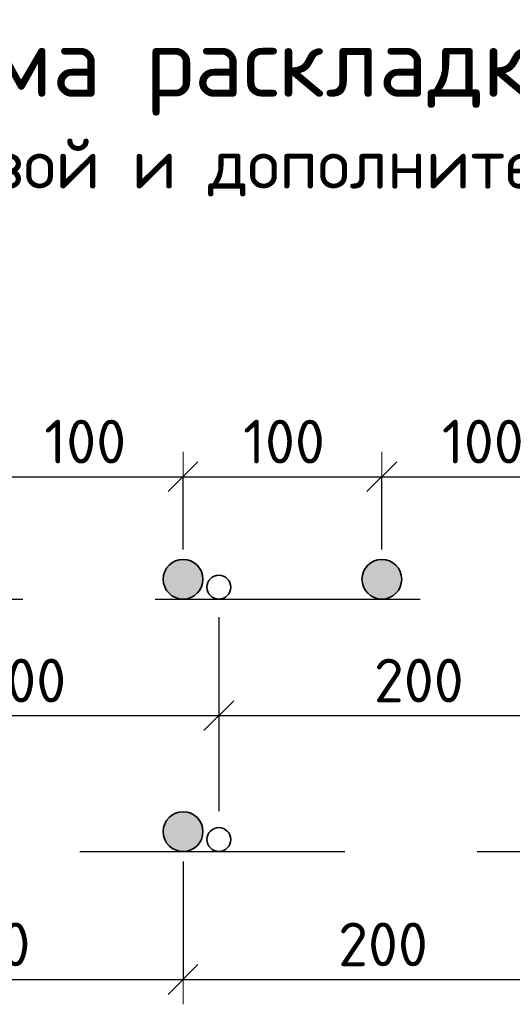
# Model space of a CAD drawing. Header units: metres. Extents: x -38 to 100, y -15 to 21.
# Tile 79 of 90: x 76.319 to 76.69, y 7.921 to 8.665. Entities that reach past the tile are written whole.
import ezdxf

# ---------------------------------------------------------------- set-up
doc = ezdxf.new("R2010")
doc.units = ezdxf.units.M
doc.header["$PDMODE"] = 65
doc.linetypes.add('______2', pattern=[0.27, 0.2, -0.07])
doc.layers.add('XR$4$_3898', color=7, linetype='Continuous')
doc.layers.add('XR$6$_3898', color=7, linetype='Continuous')
doc.layers.add('XR$4$Размерная линия_ общее', color=7, linetype='Continuous', lineweight=13)
doc.layers.add('XR$6$Размерная линия_ общее', color=7, linetype='Continuous', lineweight=13)
doc.styles.add('ISOCPEUR', font='txt')
doc.dimstyles.new('DIMSTYLE_8', dxfattribs={"dimtxt": 0.033, "dimasz": 0.0375, "dimexe": 0, "dimexo": 0, "dimgap": 0.0165, "dimtad": 2, "dimdec": 0, "dimlfac": 1000, "dimrnd": 1, "dimzin": 12, "dimdsep": 46, "dimtxsty": 'ISOCPEUR', "dimblk1": 'ALL_ML_STRICH', "dimblk2": 'ALL_ML_STRICH', "dimsah": 1, "dimcen": 0, "dimclrd": 7, "dimclre": 256, "dimclrt": 7, "dimadec": 0, "dimazin": 0, "dimtfac": 1, "dimtdec": 0, "dimtix": 1, "dimtmove": 2, "dimatfit": 3, "dimfxl": 0, "dimtzin": 0, "dimlwd": 0, "dimlwe": -3, "dimarcsym": 0})

# ---------------------------------------------------------------- blocks, each defined once
blk = doc.blocks.new('ALL_ML_STRICH')
at = {"color": 0, "linetype": 'ByBlock', "lineweight": -2}
for p, q in [((0, -0.5), (0, 0.5)), ((-0.3, -0.3), (0.3, 0.3)), ((-1, 0), (0.5, 0))]:
    blk.add_line(p, q, dxfattribs=at)
blk = doc.blocks.new('*D57')
at = {"layer": 'DEFPOINTS', "color": 7, "linetype": 'Continuous', "lineweight": 13, "transparency": 33554687}
for p in [(76.29196, 8.31961), (76.29196, 8.24218), (76.44196, 8.24218)]:
    blk.add_point(p, dxfattribs=at)
at = {"layer": 'XR$4$Размерная линия_ общее', "color": 253, "linetype": 'Continuous', "lineweight": -2, "true_color": 0xa0a0a0, "transparency": 33554687}
for p, q in [((76.29196, 8.26468), (76.29196, 8.31961)), ((76.44196, 8.26468), (76.44196, 8.31961))]:
    blk.add_line(p, q, dxfattribs=at)
at = {"layer": 'XR$4$Размерная линия_ общее', "color": 7, "linetype": 'Continuous', "lineweight": -2, "transparency": 33554687}
blk.add_line((76.29196, 8.31961), (76.44196, 8.31961), dxfattribs=at)
at = {"layer": 'XR$4$Размерная линия_ общее', "color": 7, "linetype": 'Continuous', "lineweight": 13, "transparency": 33554687, "xscale": 0.0375, "yscale": 0.0375, "zscale": 0.0375, "rotation": 180}
blk.add_blockref('ALL_ML_STRICH', (76.29196, 8.31961), dxfattribs=at)
at = {"layer": 'XR$4$Размерная линия_ общее', "color": 7, "linetype": 'Continuous', "lineweight": 13, "transparency": 33554687, "xscale": 0.0375, "yscale": 0.0375, "zscale": 0.0375}
blk.add_blockref('ALL_ML_STRICH', (76.44196, 8.31961), dxfattribs=at)
at = {"layer": 'XR$4$Размерная линия_ общее', "color": 7, "linetype": 'Continuous', "lineweight": 13, "transparency": 33554687, "insert": (76.33726, 8.36261), "char_height": 0.033, "width": 0.00165, "attachment_point": 1, "line_spacing_factor": 0.60241, "style": 'ISOCPEUR'}
blk.add_mtext('100', dxfattribs=at)
blk = doc.blocks.new('*D58')
at = {"layer": 'DEFPOINTS', "color": 7, "linetype": 'Continuous', "lineweight": 13, "transparency": 33554687}
for p in [(76.44196, 8.31961), (76.44196, 8.24218), (76.59196, 8.24218)]:
    blk.add_point(p, dxfattribs=at)
at = {"layer": 'XR$4$Размерная линия_ общее', "color": 253, "linetype": 'Continuous', "lineweight": -2, "true_color": 0xa0a0a0, "transparency": 33554687}
for p, q in [((76.44196, 8.26468), (76.44196, 8.31961)), ((76.59196, 8.26468), (76.59196, 8.31961))]:
    blk.add_line(p, q, dxfattribs=at)
at = {"layer": 'XR$4$Размерная линия_ общее', "color": 7, "linetype": 'Continuous', "lineweight": -2, "transparency": 33554687}
blk.add_line((76.44196, 8.31961), (76.59196, 8.31961), dxfattribs=at)
at = {"layer": 'XR$4$Размерная линия_ общее', "color": 7, "linetype": 'Continuous', "lineweight": 13, "transparency": 33554687, "xscale": 0.0375, "yscale": 0.0375, "zscale": 0.0375, "rotation": 180}
blk.add_blockref('ALL_ML_STRICH', (76.44196, 8.31961), dxfattribs=at)
at = {"layer": 'XR$4$Размерная линия_ общее', "color": 7, "linetype": 'Continuous', "lineweight": 13, "transparency": 33554687, "xscale": 0.0375, "yscale": 0.0375, "zscale": 0.0375}
blk.add_blockref('ALL_ML_STRICH', (76.59196, 8.31961), dxfattribs=at)
at = {"layer": 'XR$4$Размерная линия_ общее', "color": 7, "linetype": 'Continuous', "lineweight": 13, "transparency": 33554687, "insert": (76.48726, 8.36261), "char_height": 0.033, "width": 0.00165, "attachment_point": 1, "line_spacing_factor": 0.60241, "style": 'ISOCPEUR'}
blk.add_mtext('100', dxfattribs=at)
blk = doc.blocks.new('*D59')
at = {"layer": 'DEFPOINTS', "color": 7, "linetype": 'Continuous', "lineweight": 13, "transparency": 33554687}
for p in [(76.59196, 8.31961), (76.59196, 8.24218), (76.74196, 8.24218)]:
    blk.add_point(p, dxfattribs=at)
at = {"layer": 'XR$4$Размерная линия_ общее', "color": 253, "linetype": 'Continuous', "lineweight": -2, "true_color": 0xa0a0a0, "transparency": 33554687}
for p, q in [((76.59196, 8.26468), (76.59196, 8.31961)), ((76.74196, 8.26468), (76.74196, 8.31961))]:
    blk.add_line(p, q, dxfattribs=at)
at = {"layer": 'XR$4$Размерная линия_ общее', "color": 7, "linetype": 'Continuous', "lineweight": -2, "transparency": 33554687}
blk.add_line((76.59196, 8.31961), (76.74196, 8.31961), dxfattribs=at)
at = {"layer": 'XR$4$Размерная линия_ общее', "color": 7, "linetype": 'Continuous', "lineweight": 13, "transparency": 33554687, "xscale": 0.0375, "yscale": 0.0375, "zscale": 0.0375, "rotation": 180}
blk.add_blockref('ALL_ML_STRICH', (76.59196, 8.31961), dxfattribs=at)
at = {"layer": 'XR$4$Размерная линия_ общее', "color": 7, "linetype": 'Continuous', "lineweight": 13, "transparency": 33554687, "xscale": 0.0375, "yscale": 0.0375, "zscale": 0.0375}
blk.add_blockref('ALL_ML_STRICH', (76.74196, 8.31961), dxfattribs=at)
at = {"layer": 'XR$4$Размерная линия_ общее', "color": 7, "linetype": 'Continuous', "lineweight": 13, "transparency": 33554687, "insert": (76.63726, 8.36261), "char_height": 0.033, "width": 0.00165, "attachment_point": 1, "line_spacing_factor": 0.60241, "style": 'ISOCPEUR'}
blk.add_mtext('100', dxfattribs=at)
blk = doc.blocks.new('*D62')
at = {"layer": 'DEFPOINTS', "color": 7, "linetype": 'Continuous', "lineweight": 13, "transparency": 33554687}
for p in [(76.16896, 8.23618), (76.46896, 8.23618), (76.16896, 8.13924)]:
    blk.add_point(p, dxfattribs=at)
at = {"layer": 'XR$4$Размерная линия_ общее', "color": 253, "linetype": 'Continuous', "lineweight": -2, "true_color": 0xa0a0a0, "transparency": 33554687}
for p, q in [((76.16896, 8.21368), (76.16896, 8.13924)), ((76.46896, 8.21368), (76.46896, 8.13924))]:
    blk.add_line(p, q, dxfattribs=at)
at = {"layer": 'XR$4$Размерная линия_ общее', "color": 7, "linetype": 'Continuous', "lineweight": -2, "transparency": 33554687}
blk.add_line((76.16896, 8.13924), (76.46896, 8.13924), dxfattribs=at)
at = {"layer": 'XR$4$Размерная линия_ общее', "color": 7, "linetype": 'Continuous', "lineweight": 13, "transparency": 33554687, "xscale": 0.0375, "yscale": 0.0375, "zscale": 0.0375, "rotation": 180}
blk.add_blockref('ALL_ML_STRICH', (76.16896, 8.13924), dxfattribs=at)
at = {"layer": 'XR$4$Размерная линия_ общее', "color": 7, "linetype": 'Continuous', "lineweight": 13, "transparency": 33554687, "xscale": 0.0375, "yscale": 0.0375, "zscale": 0.0375}
blk.add_blockref('ALL_ML_STRICH', (76.46896, 8.13924), dxfattribs=at)
at = {"layer": 'XR$4$Размерная линия_ общее', "color": 7, "linetype": 'Continuous', "lineweight": 13, "transparency": 33554687, "insert": (76.28596, 8.18224), "char_height": 0.033, "width": 0.00165, "attachment_point": 1, "line_spacing_factor": 0.60241, "style": 'ISOCPEUR'}
blk.add_mtext('200', dxfattribs=at)
blk = doc.blocks.new('*D63')
at = {"layer": 'DEFPOINTS', "color": 7, "linetype": 'Continuous', "lineweight": 13, "transparency": 33554687}
for p in [(76.46896, 8.23618), (76.76896, 8.23618), (76.46896, 8.13924)]:
    blk.add_point(p, dxfattribs=at)
at = {"layer": 'XR$4$Размерная линия_ общее', "color": 253, "linetype": 'Continuous', "lineweight": -2, "true_color": 0xa0a0a0, "transparency": 33554687}
for p, q in [((76.46896, 8.21368), (76.46896, 8.13924)), ((76.76896, 8.21368), (76.76896, 8.13924))]:
    blk.add_line(p, q, dxfattribs=at)
at = {"layer": 'XR$4$Размерная линия_ общее', "color": 7, "linetype": 'Continuous', "lineweight": -2, "transparency": 33554687}
blk.add_line((76.46896, 8.13924), (76.76896, 8.13924), dxfattribs=at)
at = {"layer": 'XR$4$Размерная линия_ общее', "color": 7, "linetype": 'Continuous', "lineweight": 13, "transparency": 33554687, "xscale": 0.0375, "yscale": 0.0375, "zscale": 0.0375, "rotation": 180}
blk.add_blockref('ALL_ML_STRICH', (76.46896, 8.13924), dxfattribs=at)
at = {"layer": 'XR$4$Размерная линия_ общее', "color": 7, "linetype": 'Continuous', "lineweight": 13, "transparency": 33554687, "xscale": 0.0375, "yscale": 0.0375, "zscale": 0.0375}
blk.add_blockref('ALL_ML_STRICH', (76.76896, 8.13924), dxfattribs=at)
at = {"layer": 'XR$4$Размерная линия_ общее', "color": 7, "linetype": 'Continuous', "lineweight": 13, "transparency": 33554687, "insert": (76.58596, 8.18224), "char_height": 0.033, "width": 0.00165, "attachment_point": 1, "line_spacing_factor": 0.60241, "style": 'ISOCPEUR'}
blk.add_mtext('200', dxfattribs=at)
blk = doc.blocks.new('*D65')
at = {"layer": 'DEFPOINTS', "color": 7, "linetype": 'Continuous', "lineweight": 13, "transparency": 33554687}
for p in [(76.14196, 8.05168), (76.44196, 8.05168), (76.14196, 7.94007)]:
    blk.add_point(p, dxfattribs=at)
at = {"layer": 'XR$4$Размерная линия_ общее', "color": 253, "linetype": 'Continuous', "lineweight": -2, "true_color": 0xa0a0a0, "transparency": 33554687}
for p, q in [((76.14196, 8.02918), (76.14196, 7.94007)), ((76.44196, 8.02918), (76.44196, 7.94007))]:
    blk.add_line(p, q, dxfattribs=at)
at = {"layer": 'XR$4$Размерная линия_ общее', "color": 7, "linetype": 'Continuous', "lineweight": -2, "transparency": 33554687}
blk.add_line((76.14196, 7.94007), (76.44196, 7.94007), dxfattribs=at)
at = {"layer": 'XR$4$Размерная линия_ общее', "color": 7, "linetype": 'Continuous', "lineweight": 13, "transparency": 33554687, "xscale": 0.0375, "yscale": 0.0375, "zscale": 0.0375, "rotation": 180}
blk.add_blockref('ALL_ML_STRICH', (76.14196, 7.94007), dxfattribs=at)
at = {"layer": 'XR$4$Размерная линия_ общее', "color": 7, "linetype": 'Continuous', "lineweight": 13, "transparency": 33554687, "xscale": 0.0375, "yscale": 0.0375, "zscale": 0.0375}
blk.add_blockref('ALL_ML_STRICH', (76.44196, 7.94007), dxfattribs=at)
at = {"layer": 'XR$4$Размерная линия_ общее', "color": 7, "linetype": 'Continuous', "lineweight": 13, "transparency": 33554687, "insert": (76.25896, 7.98307), "char_height": 0.033, "width": 0.00165, "attachment_point": 1, "line_spacing_factor": 0.60241, "style": 'ISOCPEUR'}
blk.add_mtext('200', dxfattribs=at)
blk = doc.blocks.new('*D66')
at = {"layer": 'DEFPOINTS', "color": 7, "linetype": 'Continuous', "lineweight": 13, "transparency": 33554687}
for p in [(76.44196, 8.05168), (76.74196, 8.05168), (76.44196, 7.94007)]:
    blk.add_point(p, dxfattribs=at)
at = {"layer": 'XR$4$Размерная линия_ общее', "color": 253, "linetype": 'Continuous', "lineweight": -2, "true_color": 0xa0a0a0, "transparency": 33554687}
for p, q in [((76.44196, 8.02918), (76.44196, 7.94007)), ((76.74196, 8.02918), (76.74196, 7.94007))]:
    blk.add_line(p, q, dxfattribs=at)
at = {"layer": 'XR$4$Размерная линия_ общее', "color": 7, "linetype": 'Continuous', "lineweight": -2, "transparency": 33554687}
blk.add_line((76.44196, 7.94007), (76.74196, 7.94007), dxfattribs=at)
at = {"layer": 'XR$4$Размерная линия_ общее', "color": 7, "linetype": 'Continuous', "lineweight": 13, "transparency": 33554687, "xscale": 0.0375, "yscale": 0.0375, "zscale": 0.0375, "rotation": 180}
blk.add_blockref('ALL_ML_STRICH', (76.44196, 7.94007), dxfattribs=at)
at = {"layer": 'XR$4$Размерная линия_ общее', "color": 7, "linetype": 'Continuous', "lineweight": 13, "transparency": 33554687, "xscale": 0.0375, "yscale": 0.0375, "zscale": 0.0375}
blk.add_blockref('ALL_ML_STRICH', (76.74196, 7.94007), dxfattribs=at)
at = {"layer": 'XR$4$Размерная линия_ общее', "color": 7, "linetype": 'Continuous', "lineweight": 13, "transparency": 33554687, "insert": (76.55896, 7.98307), "char_height": 0.033, "width": 0.00165, "attachment_point": 1, "line_spacing_factor": 0.60241, "style": 'ISOCPEUR'}
blk.add_mtext('200', dxfattribs=at)
blk = doc.blocks.new('*D291')
at = {"layer": 'DEFPOINTS', "color": 7, "linetype": 'Continuous', "lineweight": 13, "transparency": 33554687}
for p in [(76.29196, 8.31961), (76.29196, 8.24218), (76.44196, 8.24218)]:
    blk.add_point(p, dxfattribs=at)
at = {"layer": 'XR$6$Размерная линия_ общее', "color": 253, "linetype": 'Continuous', "lineweight": -2, "true_color": 0xa0a0a0, "transparency": 33554687}
for p, q in [((76.29196, 8.26468), (76.29196, 8.31961)), ((76.44196, 8.26468), (76.44196, 8.31961))]:
    blk.add_line(p, q, dxfattribs=at)
at = {"layer": 'XR$6$Размерная линия_ общее', "color": 7, "linetype": 'Continuous', "lineweight": -2, "transparency": 33554687}
blk.add_line((76.29196, 8.31961), (76.44196, 8.31961), dxfattribs=at)
at = {"layer": 'XR$6$Размерная линия_ общее', "color": 7, "linetype": 'Continuous', "lineweight": 13, "transparency": 33554687, "xscale": 0.0375, "yscale": 0.0375, "zscale": 0.0375, "rotation": 180}
blk.add_blockref('ALL_ML_STRICH', (76.29196, 8.31961), dxfattribs=at)
at = {"layer": 'XR$6$Размерная линия_ общее', "color": 7, "linetype": 'Continuous', "lineweight": 13, "transparency": 33554687, "xscale": 0.0375, "yscale": 0.0375, "zscale": 0.0375}
blk.add_blockref('ALL_ML_STRICH', (76.44196, 8.31961), dxfattribs=at)
at = {"layer": 'XR$6$Размерная линия_ общее', "color": 7, "linetype": 'Continuous', "lineweight": 13, "transparency": 33554687, "insert": (76.33726, 8.36261), "char_height": 0.033, "width": 0.00165, "attachment_point": 1, "line_spacing_factor": 0.60241, "style": 'ISOCPEUR'}
blk.add_mtext('100', dxfattribs=at)
blk = doc.blocks.new('*D292')
at = {"layer": 'DEFPOINTS', "color": 7, "linetype": 'Continuous', "lineweight": 13, "transparency": 33554687}
for p in [(76.44196, 8.31961), (76.44196, 8.24218), (76.59196, 8.24218)]:
    blk.add_point(p, dxfattribs=at)
at = {"layer": 'XR$6$Размерная линия_ общее', "color": 253, "linetype": 'Continuous', "lineweight": -2, "true_color": 0xa0a0a0, "transparency": 33554687}
for p, q in [((76.44196, 8.26468), (76.44196, 8.31961)), ((76.59196, 8.26468), (76.59196, 8.31961))]:
    blk.add_line(p, q, dxfattribs=at)
at = {"layer": 'XR$6$Размерная линия_ общее', "color": 7, "linetype": 'Continuous', "lineweight": -2, "transparency": 33554687}
blk.add_line((76.44196, 8.31961), (76.59196, 8.31961), dxfattribs=at)
at = {"layer": 'XR$6$Размерная линия_ общее', "color": 7, "linetype": 'Continuous', "lineweight": 13, "transparency": 33554687, "xscale": 0.0375, "yscale": 0.0375, "zscale": 0.0375, "rotation": 180}
blk.add_blockref('ALL_ML_STRICH', (76.44196, 8.31961), dxfattribs=at)
at = {"layer": 'XR$6$Размерная линия_ общее', "color": 7, "linetype": 'Continuous', "lineweight": 13, "transparency": 33554687, "xscale": 0.0375, "yscale": 0.0375, "zscale": 0.0375}
blk.add_blockref('ALL_ML_STRICH', (76.59196, 8.31961), dxfattribs=at)
at = {"layer": 'XR$6$Размерная линия_ общее', "color": 7, "linetype": 'Continuous', "lineweight": 13, "transparency": 33554687, "insert": (76.48726, 8.36261), "char_height": 0.033, "width": 0.00165, "attachment_point": 1, "line_spacing_factor": 0.60241, "style": 'ISOCPEUR'}
blk.add_mtext('100', dxfattribs=at)
blk = doc.blocks.new('*D293')
at = {"layer": 'DEFPOINTS', "color": 7, "linetype": 'Continuous', "lineweight": 13, "transparency": 33554687}
for p in [(76.59196, 8.31961), (76.59196, 8.24218), (76.74196, 8.24218)]:
    blk.add_point(p, dxfattribs=at)
at = {"layer": 'XR$6$Размерная линия_ общее', "color": 253, "linetype": 'Continuous', "lineweight": -2, "true_color": 0xa0a0a0, "transparency": 33554687}
for p, q in [((76.59196, 8.26468), (76.59196, 8.31961)), ((76.74196, 8.26468), (76.74196, 8.31961))]:
    blk.add_line(p, q, dxfattribs=at)
at = {"layer": 'XR$6$Размерная линия_ общее', "color": 7, "linetype": 'Continuous', "lineweight": -2, "transparency": 33554687}
blk.add_line((76.59196, 8.31961), (76.74196, 8.31961), dxfattribs=at)
at = {"layer": 'XR$6$Размерная линия_ общее', "color": 7, "linetype": 'Continuous', "lineweight": 13, "transparency": 33554687, "xscale": 0.0375, "yscale": 0.0375, "zscale": 0.0375, "rotation": 180}
blk.add_blockref('ALL_ML_STRICH', (76.59196, 8.31961), dxfattribs=at)
at = {"layer": 'XR$6$Размерная линия_ общее', "color": 7, "linetype": 'Continuous', "lineweight": 13, "transparency": 33554687, "xscale": 0.0375, "yscale": 0.0375, "zscale": 0.0375}
blk.add_blockref('ALL_ML_STRICH', (76.74196, 8.31961), dxfattribs=at)
at = {"layer": 'XR$6$Размерная линия_ общее', "color": 7, "linetype": 'Continuous', "lineweight": 13, "transparency": 33554687, "insert": (76.63726, 8.36261), "char_height": 0.033, "width": 0.00165, "attachment_point": 1, "line_spacing_factor": 0.60241, "style": 'ISOCPEUR'}
blk.add_mtext('100', dxfattribs=at)
blk = doc.blocks.new('*D296')
at = {"layer": 'DEFPOINTS', "color": 7, "linetype": 'Continuous', "lineweight": 13, "transparency": 33554687}
for p in [(76.16896, 8.23618), (76.46896, 8.23618), (76.16896, 8.13924)]:
    blk.add_point(p, dxfattribs=at)
at = {"layer": 'XR$6$Размерная линия_ общее', "color": 253, "linetype": 'Continuous', "lineweight": -2, "true_color": 0xa0a0a0, "transparency": 33554687}
for p, q in [((76.16896, 8.21368), (76.16896, 8.13924)), ((76.46896, 8.21368), (76.46896, 8.13924))]:
    blk.add_line(p, q, dxfattribs=at)
at = {"layer": 'XR$6$Размерная линия_ общее', "color": 7, "linetype": 'Continuous', "lineweight": -2, "transparency": 33554687}
blk.add_line((76.16896, 8.13924), (76.46896, 8.13924), dxfattribs=at)
at = {"layer": 'XR$6$Размерная линия_ общее', "color": 7, "linetype": 'Continuous', "lineweight": 13, "transparency": 33554687, "xscale": 0.0375, "yscale": 0.0375, "zscale": 0.0375, "rotation": 180}
blk.add_blockref('ALL_ML_STRICH', (76.16896, 8.13924), dxfattribs=at)
at = {"layer": 'XR$6$Размерная линия_ общее', "color": 7, "linetype": 'Continuous', "lineweight": 13, "transparency": 33554687, "xscale": 0.0375, "yscale": 0.0375, "zscale": 0.0375}
blk.add_blockref('ALL_ML_STRICH', (76.46896, 8.13924), dxfattribs=at)
at = {"layer": 'XR$6$Размерная линия_ общее', "color": 7, "linetype": 'Continuous', "lineweight": 13, "transparency": 33554687, "insert": (76.28596, 8.18224), "char_height": 0.033, "width": 0.00165, "attachment_point": 1, "line_spacing_factor": 0.60241, "style": 'ISOCPEUR'}
blk.add_mtext('200', dxfattribs=at)
blk = doc.blocks.new('*D297')
at = {"layer": 'DEFPOINTS', "color": 7, "linetype": 'Continuous', "lineweight": 13, "transparency": 33554687}
for p in [(76.46896, 8.23618), (76.76896, 8.23618), (76.46896, 8.13924)]:
    blk.add_point(p, dxfattribs=at)
at = {"layer": 'XR$6$Размерная линия_ общее', "color": 253, "linetype": 'Continuous', "lineweight": -2, "true_color": 0xa0a0a0, "transparency": 33554687}
for p, q in [((76.46896, 8.21368), (76.46896, 8.13924)), ((76.76896, 8.21368), (76.76896, 8.13924))]:
    blk.add_line(p, q, dxfattribs=at)
at = {"layer": 'XR$6$Размерная линия_ общее', "color": 7, "linetype": 'Continuous', "lineweight": -2, "transparency": 33554687}
blk.add_line((76.46896, 8.13924), (76.76896, 8.13924), dxfattribs=at)
at = {"layer": 'XR$6$Размерная линия_ общее', "color": 7, "linetype": 'Continuous', "lineweight": 13, "transparency": 33554687, "xscale": 0.0375, "yscale": 0.0375, "zscale": 0.0375, "rotation": 180}
blk.add_blockref('ALL_ML_STRICH', (76.46896, 8.13924), dxfattribs=at)
at = {"layer": 'XR$6$Размерная линия_ общее', "color": 7, "linetype": 'Continuous', "lineweight": 13, "transparency": 33554687, "xscale": 0.0375, "yscale": 0.0375, "zscale": 0.0375}
blk.add_blockref('ALL_ML_STRICH', (76.76896, 8.13924), dxfattribs=at)
at = {"layer": 'XR$6$Размерная линия_ общее', "color": 7, "linetype": 'Continuous', "lineweight": 13, "transparency": 33554687, "insert": (76.58596, 8.18224), "char_height": 0.033, "width": 0.00165, "attachment_point": 1, "line_spacing_factor": 0.60241, "style": 'ISOCPEUR'}
blk.add_mtext('200', dxfattribs=at)
blk = doc.blocks.new('*D299')
at = {"layer": 'DEFPOINTS', "color": 7, "linetype": 'Continuous', "lineweight": 13, "transparency": 33554687}
for p in [(76.14196, 8.05168), (76.44196, 8.05168), (76.14196, 7.94007)]:
    blk.add_point(p, dxfattribs=at)
at = {"layer": 'XR$6$Размерная линия_ общее', "color": 253, "linetype": 'Continuous', "lineweight": -2, "true_color": 0xa0a0a0, "transparency": 33554687}
for p, q in [((76.14196, 8.02918), (76.14196, 7.94007)), ((76.44196, 8.02918), (76.44196, 7.94007))]:
    blk.add_line(p, q, dxfattribs=at)
at = {"layer": 'XR$6$Размерная линия_ общее', "color": 7, "linetype": 'Continuous', "lineweight": -2, "transparency": 33554687}
blk.add_line((76.14196, 7.94007), (76.44196, 7.94007), dxfattribs=at)
at = {"layer": 'XR$6$Размерная линия_ общее', "color": 7, "linetype": 'Continuous', "lineweight": 13, "transparency": 33554687, "xscale": 0.0375, "yscale": 0.0375, "zscale": 0.0375, "rotation": 180}
blk.add_blockref('ALL_ML_STRICH', (76.14196, 7.94007), dxfattribs=at)
at = {"layer": 'XR$6$Размерная линия_ общее', "color": 7, "linetype": 'Continuous', "lineweight": 13, "transparency": 33554687, "xscale": 0.0375, "yscale": 0.0375, "zscale": 0.0375}
blk.add_blockref('ALL_ML_STRICH', (76.44196, 7.94007), dxfattribs=at)
at = {"layer": 'XR$6$Размерная линия_ общее', "color": 7, "linetype": 'Continuous', "lineweight": 13, "transparency": 33554687, "insert": (76.25896, 7.98307), "char_height": 0.033, "width": 0.00165, "attachment_point": 1, "line_spacing_factor": 0.60241, "style": 'ISOCPEUR'}
blk.add_mtext('200', dxfattribs=at)
blk = doc.blocks.new('*D300')
at = {"layer": 'DEFPOINTS', "color": 7, "linetype": 'Continuous', "lineweight": 13, "transparency": 33554687}
for p in [(76.44196, 8.05168), (76.74196, 8.05168), (76.44196, 7.94007)]:
    blk.add_point(p, dxfattribs=at)
at = {"layer": 'XR$6$Размерная линия_ общее', "color": 253, "linetype": 'Continuous', "lineweight": -2, "true_color": 0xa0a0a0, "transparency": 33554687}
for p, q in [((76.44196, 8.02918), (76.44196, 7.94007)), ((76.74196, 8.02918), (76.74196, 7.94007))]:
    blk.add_line(p, q, dxfattribs=at)
at = {"layer": 'XR$6$Размерная линия_ общее', "color": 7, "linetype": 'Continuous', "lineweight": -2, "transparency": 33554687}
blk.add_line((76.44196, 7.94007), (76.74196, 7.94007), dxfattribs=at)
at = {"layer": 'XR$6$Размерная линия_ общее', "color": 7, "linetype": 'Continuous', "lineweight": 13, "transparency": 33554687, "xscale": 0.0375, "yscale": 0.0375, "zscale": 0.0375, "rotation": 180}
blk.add_blockref('ALL_ML_STRICH', (76.44196, 7.94007), dxfattribs=at)
at = {"layer": 'XR$6$Размерная линия_ общее', "color": 7, "linetype": 'Continuous', "lineweight": 13, "transparency": 33554687, "xscale": 0.0375, "yscale": 0.0375, "zscale": 0.0375}
blk.add_blockref('ALL_ML_STRICH', (76.74196, 7.94007), dxfattribs=at)
at = {"layer": 'XR$6$Размерная линия_ общее', "color": 7, "linetype": 'Continuous', "lineweight": 13, "transparency": 33554687, "insert": (76.55896, 7.98307), "char_height": 0.033, "width": 0.00165, "attachment_point": 1, "line_spacing_factor": 0.60241, "style": 'ISOCPEUR'}
blk.add_mtext('200', dxfattribs=at)

msp = doc.modelspace()

# ---------------------------------------------------------------- hatches: boundary and pattern name
at = {"linetype": 'Continuous', "lineweight": 25, "true_color": 0xa2a2a2, "transparency": 33554687}
for points in [[(76.45386, 8.25131), (76.45257, 8.25278), (76.4511, 8.25408), (76.44946, 8.25517), (76.4477, 8.25603), (76.44585, 8.25667), (76.44392, 8.25705), (76.44196, 8.25718), (76.44001, 8.25705), (76.43808, 8.25667), (76.43622, 8.25603), (76.43446, 8.25517), (76.43283, 8.25408), (76.43136, 8.25278), (76.43006, 8.25131), (76.42897, 8.24968), (76.42811, 8.24792), (76.42748, 8.24606), (76.42709, 8.24413), (76.42696, 8.24218), (76.42709, 8.24022), (76.42748, 8.23829), (76.42811, 8.23644), (76.42897, 8.23468), (76.43006, 8.23305), (76.43136, 8.23157), (76.43283, 8.23028), (76.43446, 8.22919), (76.43622, 8.22832), (76.43808, 8.22769), (76.44001, 8.2273), (76.44196, 8.22718), (76.44392, 8.2273), (76.44585, 8.22769), (76.4477, 8.22832), (76.44946, 8.22919), (76.4511, 8.23028), (76.45257, 8.23157), (76.45386, 8.23305), (76.45495, 8.23468), (76.45582, 8.23644), (76.45645, 8.23829), (76.45684, 8.24022), (76.45696, 8.24218), (76.45684, 8.24413), (76.45645, 8.24606), (76.45582, 8.24792), (76.45495, 8.24968)], [(76.45386, 8.25131), (76.45257, 8.25278), (76.4511, 8.25408), (76.44946, 8.25517), (76.4477, 8.25603), (76.44585, 8.25667), (76.44392, 8.25705), (76.44196, 8.25718), (76.44001, 8.25705), (76.43808, 8.25667), (76.43622, 8.25603), (76.43446, 8.25517), (76.43283, 8.25408), (76.43136, 8.25278), (76.43006, 8.25131), (76.42897, 8.24968), (76.42811, 8.24792), (76.42748, 8.24606), (76.42709, 8.24413), (76.42696, 8.24218), (76.42709, 8.24022), (76.42748, 8.23829), (76.42811, 8.23644), (76.42897, 8.23468), (76.43006, 8.23305), (76.43136, 8.23157), (76.43283, 8.23028), (76.43446, 8.22919), (76.43622, 8.22832), (76.43808, 8.22769), (76.44001, 8.2273), (76.44196, 8.22718), (76.44392, 8.2273), (76.44585, 8.22769), (76.4477, 8.22832), (76.44946, 8.22919), (76.4511, 8.23028), (76.45257, 8.23157), (76.45386, 8.23305), (76.45495, 8.23468), (76.45582, 8.23644), (76.45645, 8.23829), (76.45684, 8.24022), (76.45696, 8.24218), (76.45684, 8.24413), (76.45645, 8.24606), (76.45582, 8.24792), (76.45495, 8.24968)], [(76.60386, 8.25131), (76.60257, 8.25278), (76.6011, 8.25408), (76.59946, 8.25517), (76.5977, 8.25603), (76.59585, 8.25667), (76.59392, 8.25705), (76.59196, 8.25718), (76.59001, 8.25705), (76.58808, 8.25667), (76.58622, 8.25603), (76.58446, 8.25517), (76.58283, 8.25408), (76.58136, 8.25278), (76.58006, 8.25131), (76.57897, 8.24968), (76.57811, 8.24792), (76.57748, 8.24606), (76.57709, 8.24413), (76.57696, 8.24218), (76.57709, 8.24022), (76.57748, 8.23829), (76.57811, 8.23644), (76.57897, 8.23468), (76.58006, 8.23305), (76.58136, 8.23157), (76.58283, 8.23028), (76.58446, 8.22919), (76.58622, 8.22832), (76.58808, 8.22769), (76.59001, 8.2273), (76.59196, 8.22718), (76.59392, 8.2273), (76.59585, 8.22769), (76.5977, 8.22832), (76.59946, 8.22919), (76.6011, 8.23028), (76.60257, 8.23157), (76.60386, 8.23305), (76.60495, 8.23468), (76.60582, 8.23644), (76.60645, 8.23829), (76.60684, 8.24022), (76.60696, 8.24218), (76.60684, 8.24413), (76.60645, 8.24606), (76.60582, 8.24792), (76.60495, 8.24968)], [(76.60386, 8.25131), (76.60257, 8.25278), (76.6011, 8.25408), (76.59946, 8.25517), (76.5977, 8.25603), (76.59585, 8.25667), (76.59392, 8.25705), (76.59196, 8.25718), (76.59001, 8.25705), (76.58808, 8.25667), (76.58622, 8.25603), (76.58446, 8.25517), (76.58283, 8.25408), (76.58136, 8.25278), (76.58006, 8.25131), (76.57897, 8.24968), (76.57811, 8.24792), (76.57748, 8.24606), (76.57709, 8.24413), (76.57696, 8.24218), (76.57709, 8.24022), (76.57748, 8.23829), (76.57811, 8.23644), (76.57897, 8.23468), (76.58006, 8.23305), (76.58136, 8.23157), (76.58283, 8.23028), (76.58446, 8.22919), (76.58622, 8.22832), (76.58808, 8.22769), (76.59001, 8.2273), (76.59196, 8.22718), (76.59392, 8.2273), (76.59585, 8.22769), (76.5977, 8.22832), (76.59946, 8.22919), (76.6011, 8.23028), (76.60257, 8.23157), (76.60386, 8.23305), (76.60495, 8.23468), (76.60582, 8.23644), (76.60645, 8.23829), (76.60684, 8.24022), (76.60696, 8.24218), (76.60684, 8.24413), (76.60645, 8.24606), (76.60582, 8.24792), (76.60495, 8.24968)], [(76.45386, 8.06081), (76.45257, 8.06228), (76.4511, 8.06358), (76.44946, 8.06467), (76.4477, 8.06553), (76.44585, 8.06617), (76.44392, 8.06655), (76.44196, 8.06668), (76.44001, 8.06655), (76.43808, 8.06617), (76.43622, 8.06553), (76.43446, 8.06467), (76.43283, 8.06358), (76.43136, 8.06228), (76.43006, 8.06081), (76.42897, 8.05918), (76.42811, 8.05742), (76.42748, 8.05556), (76.42709, 8.05363), (76.42696, 8.05168), (76.42709, 8.04972), (76.42748, 8.04779), (76.42811, 8.04594), (76.42897, 8.04418), (76.43006, 8.04255), (76.43136, 8.04107), (76.43283, 8.03978), (76.43446, 8.03869), (76.43622, 8.03782), (76.43808, 8.03719), (76.44001, 8.0368), (76.44196, 8.03668), (76.44392, 8.0368), (76.44585, 8.03719), (76.4477, 8.03782), (76.44946, 8.03869), (76.4511, 8.03978), (76.45257, 8.04107), (76.45386, 8.04255), (76.45495, 8.04418), (76.45582, 8.04594), (76.45645, 8.04779), (76.45684, 8.04972), (76.45696, 8.05168), (76.45684, 8.05363), (76.45645, 8.05556), (76.45582, 8.05742), (76.45495, 8.05918)], [(76.45386, 8.06081), (76.45257, 8.06228), (76.4511, 8.06358), (76.44946, 8.06467), (76.4477, 8.06553), (76.44585, 8.06617), (76.44392, 8.06655), (76.44196, 8.06668), (76.44001, 8.06655), (76.43808, 8.06617), (76.43622, 8.06553), (76.43446, 8.06467), (76.43283, 8.06358), (76.43136, 8.06228), (76.43006, 8.06081), (76.42897, 8.05918), (76.42811, 8.05742), (76.42748, 8.05556), (76.42709, 8.05363), (76.42696, 8.05168), (76.42709, 8.04972), (76.42748, 8.04779), (76.42811, 8.04594), (76.42897, 8.04418), (76.43006, 8.04255), (76.43136, 8.04107), (76.43283, 8.03978), (76.43446, 8.03869), (76.43622, 8.03782), (76.43808, 8.03719), (76.44001, 8.0368), (76.44196, 8.03668), (76.44392, 8.0368), (76.44585, 8.03719), (76.4477, 8.03782), (76.44946, 8.03869), (76.4511, 8.03978), (76.45257, 8.04107), (76.45386, 8.04255), (76.45495, 8.04418), (76.45582, 8.04594), (76.45645, 8.04779), (76.45684, 8.04972), (76.45696, 8.05168), (76.45684, 8.05363), (76.45645, 8.05556), (76.45582, 8.05742), (76.45495, 8.05918)]]:
    msp.add_hatch(color=253, dxfattribs=at).paths.add_polyline_path(points)

# ---------------------------------------------------------------- linework, layer by layer
at = {"color": 8, "linetype": '______2', "lineweight": -3, "true_color": 0x737373, "transparency": 33554687}
for p, q in [((76.12096, 8.22718), (77.11696, 8.22718)), ((76.12096, 8.22718), (77.11696, 8.22718)), ((76.06396, 8.03668), (77.11696, 8.03668)), ((76.06396, 8.03668), (77.11696, 8.03668))]:
    msp.add_line(p, q, dxfattribs=at)
at = {"layer": 'XR$4$_3898', "color": 7, "linetype": 'Continuous', "lineweight": 35, "transparency": 33554687}
for centre, radius in [((76.44196, 8.24218), 0.015), ((76.59196, 8.24218), 0.015), ((76.46896, 8.23618), 0.009), ((76.44196, 8.05168), 0.015), ((76.46896, 8.04568), 0.009)]:
    msp.add_circle(centre, radius, dxfattribs=at)
at = {"layer": 'XR$4$Размерная линия_ общее', "color": 253, "linetype": 'Continuous', "lineweight": -3, "true_color": 0xa0a0a0, "transparency": 33554687}
msp.add_line((76.46896, 8.13924), (76.46896, 8.06724), dxfattribs=at)
at = {"layer": 'XR$6$_3898', "color": 7, "linetype": 'Continuous', "lineweight": 35, "transparency": 33554687}
for centre, radius in [((76.44196, 8.24218), 0.015), ((76.59196, 8.24218), 0.015), ((76.46896, 8.23618), 0.009), ((76.44196, 8.05168), 0.015), ((76.46896, 8.04568), 0.009)]:
    msp.add_circle(centre, radius, dxfattribs=at)
at = {"layer": 'XR$6$Размерная линия_ общее', "color": 253, "linetype": 'Continuous', "lineweight": -3, "true_color": 0xa0a0a0, "transparency": 33554687}
msp.add_line((76.46896, 8.13924), (76.46896, 8.06724), dxfattribs=at)

# ---------------------------------------------------------------- texts
at = {"color": 7, "linetype": 'Continuous', "lineweight": 13, "transparency": 33554687, "insert": (76.64119, 8.65893), "char_height": 0.0525, "width": 1.2320438, "attachment_point": 2, "line_spacing_factor": 0.963855}
msp.add_mtext('\\A1;{\\fISOCPEUR|i0|b0;\\H0.052500;\\W1.000000;\\C7;Схема раскладки стержней}\\P{\\fISOCPEUR|i0|b0;\\H0.037500;\\W1.000000;\\C7;фоновой и дополнительной арматуры}\\P', dxfattribs=at)
msp.add_mtext('\\A1;{\\fISOCPEUR|i0|b0;\\H0.052500;\\W1.000000;\\C7;Схема раскладки стержней}\\P{\\fISOCPEUR|i0|b0;\\H0.037500;\\W1.000000;\\C7;фоновой и дополнительной арматуры}\\P', dxfattribs=at)

# ---------------------------------------------------------------- dimensions: what is measured, and where the dimension line sits
at = {"layer": 'XR$4$Размерная линия_ общее', "color": 7, "linetype": 'Continuous', "lineweight": 13, "transparency": 33554687}
for base, p1, p2, text, picture, middle in [((76.44196, 8.31961), (76.29196, 8.26468), (76.44196, 8.26468), '100', '*D57', (76.36696, 8.33611)), ((76.59196, 8.31961), (76.44196, 8.26468), (76.59196, 8.26468), '100', '*D58', (76.51696, 8.33611)), ((76.74196, 8.31961), (76.59196, 8.26468), (76.74196, 8.26468), '100', '*D59', (76.66696, 8.33611)), ((76.46896, 8.13924), (76.16896, 8.21368), (76.46896, 8.21368), '200', '*D62', (76.31896, 8.15574)), ((76.76896, 8.13924), (76.46896, 8.21368), (76.76896, 8.21368), '200', '*D63', (76.61896, 8.15574)), ((76.44196, 7.94007), (76.14196, 8.02918), (76.44196, 8.02918), '200', '*D65', (76.29196, 7.95657)), ((76.74196, 7.94007), (76.44196, 8.02918), (76.74196, 8.02918), '200', '*D66', (76.59196, 7.95657))]:
    dim = msp.add_linear_dim(base=base, p1=p1, p2=p2, text=text, dimstyle='DIMSTYLE_8', override={"dimpost": '<>', "dimclrd": 7, "dimclre": 253, "dimclrt": 7, "dimlwd": 0, "dimlwe": 65533}, dxfattribs=at)
    dim.commit()
    dim.dimension.update_dxf_attribs({"geometry": picture, "text_midpoint": middle, "dimtype": 160})
at = {"layer": 'XR$6$Размерная линия_ общее', "color": 7, "linetype": 'Continuous', "lineweight": 13, "transparency": 33554687}
for base, p1, p2, text, picture, middle in [((76.44196, 8.31961), (76.29196, 8.26468), (76.44196, 8.26468), '100', '*D291', (76.36696, 8.33611)), ((76.59196, 8.31961), (76.44196, 8.26468), (76.59196, 8.26468), '100', '*D292', (76.51696, 8.33611)), ((76.74196, 8.31961), (76.59196, 8.26468), (76.74196, 8.26468), '100', '*D293', (76.66696, 8.33611)), ((76.46896, 8.13924), (76.16896, 8.21368), (76.46896, 8.21368), '200', '*D296', (76.31896, 8.15574)), ((76.76896, 8.13924), (76.46896, 8.21368), (76.76896, 8.21368), '200', '*D297', (76.61896, 8.15574)), ((76.44196, 7.94007), (76.14196, 8.02918), (76.44196, 8.02918), '200', '*D299', (76.29196, 7.95657)), ((76.74196, 7.94007), (76.44196, 8.02918), (76.74196, 8.02918), '200', '*D300', (76.59196, 7.95657))]:
    dim = msp.add_linear_dim(base=base, p1=p1, p2=p2, text=text, dimstyle='DIMSTYLE_8', override={"dimpost": '<>', "dimclrd": 7, "dimclre": 253, "dimclrt": 7, "dimlwd": 0, "dimlwe": 65533}, dxfattribs=at)
    dim.commit()
    dim.dimension.update_dxf_attribs({"geometry": picture, "text_midpoint": middle, "dimtype": 160})

doc.saveas('drawing.dxf')
